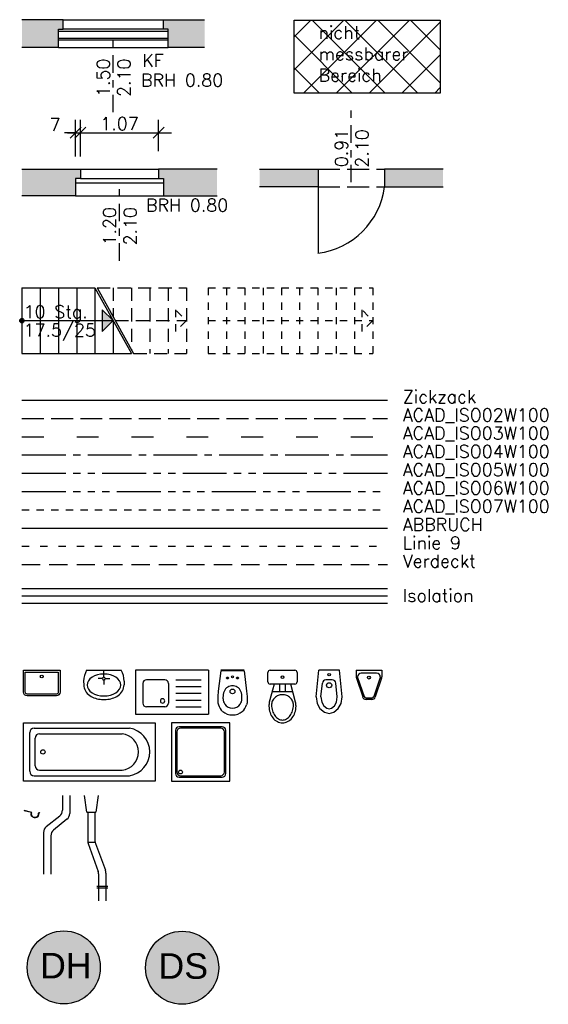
# Model space of a CAD drawing. Extents: x -17.5 to -9.5, y -3.2 to 25.3.
# Tile 1 of 2: x -17.5 to -10.2, y -3.2 to 10.3. Entities that reach past the tile are written whole.
import ezdxf
from ezdxf.lldxf.tags import DXFTag

# ---------------------------------------------------------------- set-up
doc = ezdxf.new("R2010")
doc.units = 0
doc.header["$PDMODE"] = 35
doc.header["$PDSIZE"] = -10
for name, pattern in [('ACAD_ISO02W100', [15, 12, -3]), ('ACAD_ISO03W100', [30, 12, -18]), ('ACAD_ISO04W100', [30, 24, -3, 0, -3]), ('ACAD_ISO05W100', [33, 24, -3, 0, -3, 0, -3]), ('ACAD_ISO06W100', [36, 24, -3, 0, -3, 0, -3, 0, -3]), ('ACAD_ISO07W100', [3, 0, -3]), ('ACAD_ISO10W100', [18.5, 12, -3, 0.5, -3]), ('AUSGEZOGEN', [0]), ('LINIE_9', [0.2, 0.05, -0.15]), ('VERDECKT', [0.375, 0.25, -0.125])]:
    doc.linetypes.add(name, pattern=pattern)
doc.layers.get('0').update_dxf_attribs({"linetype": 'CONTINUOUS'})
doc.layers.get('Defpoints').update_dxf_attribs({"linetype": 'CONTINUOUS'})
for name, color, linetype in [('A_ABBRUCH', 51, 'ABBRUCH'), ('A_BEMASZUNG', 9, 'CONTINUOUS'), ('A_DACH', 7, 'CONTINUOUS'), ('A_DETAIL', 7, 'CONTINUOUS'), ('A_FENSTER', 4, 'CONTINUOUS'), ('A_SCHRAFFUR', 8, 'CONTINUOUS'), ('A_STUERZE', 8, 'ACAD_ISO02W100'), ('A_TEXT_ALLG', 7, 'CONTINUOUS'), ('A_TREPPE', 6, 'CONTINUOUS'), ('A_TUER', 6, 'CONTINUOUS'), ('A_WAND', 5, 'CONTINUOUS'), ('S_EINRICHTUNG', 134, 'CONTINUOUS'), ('S_SYMBOLE_ALLG', 7, 'CONTINUOUS')]:
    doc.layers.add(name, color=color, linetype=linetype)
doc.styles.add('ARIAL_35', font='arial.ttf', dxfattribs={"height": 0.35})
doc.styles.add('Romans', font='romans.shx')
tags = doc.linetypes.add('ABBRUCH', pattern='A,5,-1.2,["x",Standard,S=2.54,R=0,X=-0.85,Y=-0.85],-1.2', length=7.4).pattern_tags.tags
tags[6] = DXFTag(74, 10)
doc.linetypes.add('ISOLATION', pattern='A,0.00254,-2.54,[134,ltypeshp.shx,S=2.54,R=0,X=-2.54,Y=0],-5.08,[134,ltypeshp.shx,S=2.54,R=180,X=2.54,Y=0],-2.54', length=10.16254)
doc.linetypes.add('ZICKZACK', pattern='A,0.00254,-5.08,[131,ltypeshp.shx,S=5.08,R=0,X=-5.08,Y=0],-10.16,[131,ltypeshp.shx,S=5.08,R=180,X=5.08,Y=0],-5.08', length=20.32254)
doc.dimstyles.new('Bem_100_cm', dxfattribs={"dimscale": 0.05, "dimtxt": 3.5, "dimasz": 3, "dimexe": 3.5, "dimexo": 5, "dimgap": 0.75, "dimtad": 1, "dimdec": 0, "dimrnd": 0.005, "dimzin": 4, "dimdsep": 46, "dimtxsty": 'Romans', "dimblk": 'OBLIQUE', "dimcen": 2.5, "dimdle": 3.5, "dimclrd": 256, "dimclre": 256, "dimclrt": 256, "dimadec": 1, "dimazin": 0, "dimtfac": 5, "dimtdec": 0, "dimtix": 1, "dimtmove": 2, "dimatfit": 2, "dimfxl": 6.5, "dimfxlon": 1, "dimtolj": 1, "dimlwd": -1, "dimlwe": -1, "dimarcsym": 0})
doc.dimstyles.new('Bem_100_m', dxfattribs={"dimscale": 0.05, "dimtxt": 3.5, "dimasz": 3, "dimexe": 3.5, "dimexo": 5, "dimgap": 0.75, "dimtad": 1, "dimrnd": 0.0005, "dimzin": 4, "dimdsep": 46, "dimtxsty": 'Romans', "dimblk": 'OBLIQUE', "dimcen": 2.5, "dimdle": 3.5, "dimclrd": 256, "dimclre": 256, "dimclrt": 256, "dimadec": 1, "dimazin": 0, "dimtfac": 5, "dimtix": 1, "dimtmove": 2, "dimatfit": 2, "dimfxl": 6.5, "dimfxlon": 1, "dimtolj": 1, "dimlwd": -1, "dimlwe": -1, "dimarcsym": 0})

# ---------------------------------------------------------------- blocks, each defined once
blk = doc.blocks.new('1Treppenpfeil')
blk.add_hatch(color=256).paths.add_polyline_path([(0, 0), (-0.15, 0.15), (-0.15, -0.15)])
at = {"flags": 128}
blk.add_lwpolyline([(-0.15, 0.15), (-0.15, -0.15), (0, 0)], close=True, dxfattribs=at)
blk = doc.blocks.new('1Treppenantritt')
blk.add_hatch(color=256).paths.add_polyline_path([(0.03, 0, 1), (-0.03, 0, 1)])
blk.add_circle((0, 0), 0.03)
blk = doc.blocks.new('_Oblique')
at = {"color": 0, "linetype": 'ByBlock', "lineweight": -2}
blk.add_line((-0.5, -0.5), (0.5, 0.5), dxfattribs=at)
blk = doc.blocks.new('*D23')
at = {"layer": 'A_BEMASZUNG', "transparency": 16777216}
for p, q in [((-16.632, 8.528), (-16.632, 8.953)), ((-15.562, 8.528), (-15.562, 8.953)), ((-16.807, 8.778), (-15.387, 8.778))]:
    blk.add_line(p, q, dxfattribs=at)
at = {"layer": 'Defpoints', "color": 0, "transparency": 16777216}
for p in [(-15.562, 8.778), (-16.632, 8.278), (-15.562, 8.278)]:
    blk.add_point(p, dxfattribs=at)
at = {"layer": 'A_BEMASZUNG', "transparency": 16777216, "xscale": 0.15, "yscale": 0.15, "zscale": 0.15, "rotation": 180}
blk.add_blockref('_Oblique', (-16.632, 8.778), dxfattribs=at)
at = {"layer": 'A_BEMASZUNG', "transparency": 16777216, "xscale": 0.15, "yscale": 0.15, "zscale": 0.15}
blk.add_blockref('_Oblique', (-15.562, 8.778), dxfattribs=at)
at = {"layer": 'A_BEMASZUNG', "transparency": 16777216, "insert": (-16.097, 8.903), "char_height": 0.175, "attachment_point": 5, "style": 'Romans'}
blk.add_mtext('\\A1;1.07', dxfattribs=at)
blk = doc.blocks.new('*D24')
at = {"layer": 'A_BEMASZUNG', "transparency": 16777216}
for p, q in [((-16.697, 8.453), (-16.697, 8.953)), ((-16.632, 8.453), (-16.632, 8.953)), ((-16.697, 8.778), (-16.847, 8.778)), ((-16.697, 8.778), (-16.632, 8.778)), ((-16.632, 8.778), (-16.482, 8.778))]:
    blk.add_line(p, q, dxfattribs=at)
at = {"layer": 'Defpoints', "color": 0, "transparency": 16777216}
for p in [(-16.632, 8.778), (-16.697, 8.153), (-16.632, 8.153)]:
    blk.add_point(p, dxfattribs=at)
at = {"layer": 'A_BEMASZUNG', "transparency": 16777216, "xscale": 0.15, "yscale": 0.15, "zscale": 0.15}
blk.add_blockref('_Oblique', (-16.697, 8.778), dxfattribs=at)
at = {"layer": 'A_BEMASZUNG', "transparency": 16777216, "xscale": 0.15, "yscale": 0.15, "zscale": 0.15, "rotation": 180}
blk.add_blockref('_Oblique', (-16.632, 8.778), dxfattribs=at)
at = {"layer": 'A_BEMASZUNG', "transparency": 16777216, "insert": (-16.977, 8.888), "char_height": 0.175, "attachment_point": 5, "style": 'Romans'}
blk.add_mtext('\\A1;7 ', dxfattribs=at)
blk = doc.blocks.new('Ausguss50x35')
for points in [[(-25, 0), (25, 0), (25, -30, -0.414214), (20, -35), (-20, -35, -0.414214), (-25, -30)], [(-22.5, -2.5), (22.5, -2.5), (22.5, -30, -0.414214), (20, -32.5), (-20, -32.5, -0.414214), (-22.5, -30)]]:
    blk.add_lwpolyline(points, format="xyb", close=True)
blk.add_circle((0, -8.5), 2)
blk = doc.blocks.new('Badewanne180x80')
for p, q in [((0, 80), (180, 80)), ((0, 0), (0, 80)), ((14.5, 72.5), (145, 72.5)), ((180, 80), (180, 0)), ((8.5, 13.5), (8.5, 66.5)), ((16, 21), (16, 59)), ((22, 65), (135, 65)), ((135, 64.9), (135, 65)), ((22, 15), (135, 15)), ((135, 15), (135, 15.1)), ((180, 0), (0, 0)), ((14.5, 7.5), (145, 7.5))]:
    blk.add_line(p, q)
blk.add_circle((26.5, 40), 3)
for centre, radius, start, end in [((14.5, 66.5), 6, 90, 180), ((139.8, 40), 32.9, 279.0196, 80.9804), ((22, 59), 6, 90, 180), ((132.3, 40), 25, 276.1023, 83.8977), ((14.5, 13.5), 6, 180, 270), ((22, 21), 6, 180, 270)]:
    blk.add_arc(centre, radius, start, end)
blk = doc.blocks.new('Waschtisch_55x40')
at = {"linetype": 'AUSGEZOGEN', "lineweight": 25}
for p, q in [((0.031, 0.399), (-0.031, 0.399)), ((-0.277, 0.149), (-0.276, 0.199)), ((0, 0.134), (0, 0.195)), ((0.277, 0.149), (0.276, 0.199)), ((0.236, 0), (-0.236, 0)), ((-0.018, 0.115), (-0.079, 0.115)), ((0, 0.097), (0, 0)), ((0.018, 0.115), (0.079, 0.115))]:
    blk.add_line(p, q, dxfattribs=at)
for centre, radius, start, end in [((-0.098, 0.196), 0.178, 122.7617, 179.0076), ((-0.023, 0.095), 0.304, 91.6281, 124.3308), ((0.023, 0.095), 0.304, 55.6948, 88.3719), ((0.099, 0.193), 0.182, 64.2556, 64.2584), ((0.098, 0.196), 0.178, 0.9924, 57.2383), ((0.044, 0.156), 0.321, 181.2789, 209.0615), ((-0.044, 0.156), 0.321, 330.9385, 358.7211), ((0, 0.115), 0.0185, 180.0000000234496, 179.9999827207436)]:
    blk.add_arc(centre, radius, start, end, dxfattribs=at)
blk.add_ellipse((0, 0.202), major_axis=(-0.23, 0), ratio=0.650985, start_param=6.283185, end_param=12.56637, dxfattribs=at)
blk = doc.blocks.new('WC60x40')
at = {"linetype": 'Continuous'}
for p, q in [((-20.1, 40.3), (-20, 44.6)), ((-20, 44.6), (-19.3, 47.2)), ((20, 44.6), (19.3, 47.2)), ((20.1, 40.3), (20, 44.6)), ((-20.1, 35.9), (-20.1, 40.3)), ((-19.4, 28.5), (-20.1, 35.9)), ((-16, 1), (-19.4, 28.5)), ((16, 1), (19.4, 28.5)), ((19.4, 28.5), (20.1, 35.9)), ((20.1, 35.9), (20.1, 40.3)), ((-1.1, 21.4), (1.2, 21.4)), ((-16, 1), (16, 1)), ((-16, 0), (16, 0))]:
    blk.add_line(p, q, dxfattribs=at)
for p, q in [((-15, 1), (-15, 0)), ((15, 1), (15, 0))]:
    blk.add_line(p, q)
for centre, radius in [((0, 29), 3.27), ((-6.8, 10.6), 1.31), ((0.1, 9), 1.31), ((6.8, 10.6), 1.31)]:
    blk.add_circle(centre, radius, dxfattribs=at)
for centre, radius, start, end in [((2.6, 39.8), 23.1, 133.9562, 161.2819), ((-0.2, 39.8), 21.3, 89.4606, 128.3658), ((0.2, 39.8), 21.3, 51.6339, 90.5394), ((-2.6, 39.8), 23.1, 18.7181, 46.0437), ((-0.3, 39.2), 12.6, 144.7501, 179.8396), ((-0.7, 40.3), 11.6, 86.3546, 148.1632), ((0.7, 40.3), 11.6, 31.8355, 93.6473), ((0.3, 39.2), 12.6, 0.1603, 35.2497), ((26.7, 38.3), 39.7, 178.6593, 190.7505), ((0.6, 34), 13.2, 193.7678, 229.1541), ((-0.6, 34), 13.2, 310.8472, 346.2325), ((-26.7, 38.3), 39.7, 349.2496, 1.3406), ((-0.3, 34.1), 12.7, 232.2947, 266.114), ((0.3, 34.1), 12.7, 273.886, 307.7053)]:
    blk.add_arc(centre, radius, start, end, dxfattribs=at)
blk = doc.blocks.new('Urinal')
for p, q in [((-17.5, 0), (-17.5, -9.2)), ((-17.5, 0), (17.5, 0)), ((17.5, 0), (17.5, -9.2)), ((-17.2, -10.8), (-8.6, -36.6)), ((-15.5, -9), (-15.5, -9.7)), ((-15.5, -9.7), (-6.7, -35.9)), ((10.5, -4), (-10.5, -4)), ((15.5, -9.7), (6.7, -35.9)), ((17.2, -10.8), (8.6, -36.6)), ((15.5, -9), (15.5, -9.7)), ((3.9, -38), (-3.9, -38)), ((3.9, -40), (-3.9, -40))]:
    blk.add_line(p, q)
blk.add_circle((0, -10), 2)
for centre, radius, start, end in [((-12.5, -9.2), 5, 180, 198.4349), ((-10.5, -9), 5, 90, 180), ((10.5, -9), 5, 0, 90), ((12.5, -9.2), 5, 341.5651, 0), ((-3.9, -35), 5, 198.4349, 270), ((-3.9, -35), 3, 198.4349, 270), ((3.9, -35), 3, 270, 341.5651), ((3.9, -35), 5, 270, 341.5651)]:
    blk.add_arc(centre, radius, start, end)
blk = doc.blocks.new('Bidet')
for p, q in [((-0.177, -0.364), (-0.141, 0)), ((0.177, -0.364), (0.141, 0)), ((-0.112, -0.364), (-0.092, -0.175)), ((0.112, -0.364), (0.092, -0.175))]:
    blk.add_line(p, q)
at = {"linetype": 'Continuous'}
for p, q in [((0.141, 0), (-0.141, 0)), ((0.043, -0.13), (-0.043, -0.13)), ((-0.177, -0.364), (-0.163, -0.454)), ((-0.112, -0.364), (-0.1, -0.436)), ((0.1, -0.436), (0.112, -0.364)), ((0.163, -0.454), (0.177, -0.364)), ((-0.163, -0.454), (-0.126, -0.524)), ((-0.126, -0.524), (-0.065, -0.574)), ((-0.1, -0.436), (-0.072, -0.487)), ((-0.072, -0.487), (-0.033, -0.521)), ((-0.033, -0.521), (0, -0.529)), ((0, -0.529), (0.033, -0.521)), ((0.033, -0.521), (0.072, -0.487)), ((0.065, -0.574), (0.126, -0.524)), ((0.072, -0.487), (0.1, -0.436)), ((0.126, -0.524), (0.163, -0.454)), ((-0.065, -0.574), (0, -0.59)), ((0, -0.59), (0.065, -0.574))]:
    blk.add_line(p, q, dxfattribs=at)
for centre, radius in [((0, -0.06), 0.0175), ((0, -0.205), 0.035)]:
    blk.add_circle(centre, radius)
for centre, start, end in [((-0.043, -0.18), 90, 174.2321), ((0.043, -0.18), 5.7679, 90)]:
    blk.add_arc(centre, 0.05, start, end)
blk = doc.blocks.new('WC-Spülk')
for p, q in [((43, 14.1), (28.5, 18)), ((53, 11.5), (28.5, 18)), ((43, 14.1), (43, -14.1)), ((53, 4), (43, 4)), ((43, 2), (43, -2)), ((53, -2), (53, 2)), ((28.5, -18), (53, -11.5)), ((43, -4), (53, -4)), ((28.5, -18), (43, -14.1))]:
    blk.add_line(p, q)
at = {"linetype": 'AUSGEZOGEN'}
for p, q in [((53, -17), (53, 17)), ((53, -17), (53, 17)), ((56, 20), (69, 20)), ((56, 20), (69, 20)), ((72, 17), (72, -17)), ((72, 17), (72, -17)), ((69, -20), (56, -20)), ((69, -20), (56, -20))]:
    blk.add_line(p, q, dxfattribs=at)
for points in [[(28.5, 18, 0.04851), (23, 18.5, 0.080575), (14, 17, 0.089181), (6.7, 13.1, 0.104847), (1.7, 6.9, 0.119451), (0, 0, 0.119451), (1.7, -6.9, 0.104847), (6.7, -13.1, 0.089181), (14, -17, 0.080575), (23, -18.5, 0.080575)], [(28.5, 18, 0.04851), (23, 18.5, 0.080575), (14, 17, 0.089181), (6.7, 13.1, 0.104847), (1.7, 6.9, 0.119451), (0, 0, 0.119451), (1.7, -6.9, 0.104847), (6.7, -13.1, 0.089181), (14, -17, 0.080575), (23, -18.5, 0.080575)], [(24.4, 15, 0.073704), (16.4, 13.8, 0.084553), (10, 10.6, 0.106397), (5.4, 5.5, 0.129495), (3.9, 0, 0.129495), (5.4, -5.5, 0.106397), (10, -10.6, 0.084553), (16.4, -13.8, 0.073704), (24.4, -15, 0.073704)], [(38.4, 0, 0.092488), (37.4, 5.8, 0.095798), (34.3, 10.6, 0.100885), (29.8, 13.9, 0.104803), (24.4, 15, 0.104803)], [(24.4, -15, 0.104803), (29.8, -13.9, 0.100885), (34.3, -10.6, 0.095798), (37.4, -5.8, 0.092488), (38.4, 0, 0.092488)], [(23, -18.5, 0.04851), (28.5, -18, 0.000008)], [(23, -18.5, 0.04851), (28.5, -18, 0.000008)]]:
    blk.add_lwpolyline(points, format="xyb")
blk.add_circle((62.5, 0), 2)
for centre, start, end in [((56, 17), 90, 180), ((56, 17), 90, 180), ((69, 17), 0, 90), ((69, 17), 0, 90), ((56, -17), 180, 270), ((56, -17), 180, 270), ((69, -17), 270, 0), ((69, -17), 270, 0)]:
    blk.add_arc(centre, 3, start, end, dxfattribs=at)
blk = doc.blocks.new('Dusche80x80')
for p, q in [((80, 80), (0, 80)), ((80, 80), (0, 80)), ((0, 80), (0, 0)), ((0, 80), (0, 0)), ((5.5, 69.5), (5.5, 10.5)), ((7.5, 67.5), (7.5, 12.5)), ((69.5, 74.5), (10.5, 74.5)), ((67.5, 72.5), (12.5, 72.5)), ((72.5, 12.5), (72.5, 67.5)), ((74.5, 10.5), (74.5, 69.5)), ((80, 0), (80, 80)), ((80, 0), (80, 80)), ((0, 0), (80, 0)), ((0, 0), (80, 0)), ((10.5, 5.5), (69.5, 5.5)), ((12.5, 7.5), (67.5, 7.5))]:
    blk.add_line(p, q)
blk.add_circle((12.5, 12.5), 2.6)
for centre, start, end in [((10.5, 69.5), 90, 180), ((12.5, 67.5), 90, 180), ((67.5, 67.5), 0, 90), ((69.5, 69.5), 0, 90), ((10.5, 10.5), 180, 270), ((12.5, 12.5), 180, 270), ((67.5, 12.5), 270, 0), ((69.5, 10.5), 270, 0)]:
    blk.add_arc(centre, 5, start, end)
blk = doc.blocks.new('Spuele')
for p, q in [((1, 0), (0, 0)), ((0, 0), (0, -0.6)), ((1, 0), (1, -0.6)), ((1, 0), (1, -0.6)), ((0.551, -0.13), (0.9, -0.13)), ((0.551, -0.222), (0.9, -0.222)), ((0.551, -0.315), (0.9, -0.315)), ((0.551, -0.408), (0.9, -0.408)), ((0.551, -0.5), (0.9, -0.5)), ((0, -0.6), (1, -0.6))]:
    blk.add_line(p, q)
at = {"linetype": 'ByBlock'}
for p, q in [((0.401, -0.13), (0.151, -0.13)), ((0.101, -0.18), (0.101, -0.45)), ((0.451, -0.18), (0.451, -0.45)), ((0.401, -0.5), (0.151, -0.5))]:
    blk.add_line(p, q, dxfattribs=at)
for centre, radius, start, end in [((0.151, -0.18), 0.05, 90, 180), ((0.401, -0.18), 0.05, 0, 90), ((0.371, -0.42), 0.03, 90, 270), ((0.371, -0.42), 0.03, 270, 90), ((0.151, -0.45), 0.05, 180, 270), ((0.401, -0.45), 0.05, 270, 0)]:
    blk.add_arc(centre, radius, start, end, dxfattribs=at)
blk = doc.blocks.new('Dachrinne')
at = {"flags": 128}
for points in [[(0.209, -0.036, 0.842832), (0.198, -0.037, -1.350847), (0.1, -0.025), (0, 0)], [(0.214, -0.034, 0.868031), (0.193, -0.038, -1.453695), (0.107, -0.022), (0.001, 0.005)]]:
    blk.add_lwpolyline(points, format="xyb", dxfattribs=at)
blk = doc.blocks.new('Dachrinne_1')
at = {"layer": 'A_DACH'}
for p, q in [((-0.037, -0.279), (-0.22, -0.426)), ((0.063, -0.324), (-0.12, -0.471)), ((-0.258, -0.504), (-0.258, -1.073)), ((-0.158, -0.549), (-0.158, -1.073))]:
    blk.add_line(p, q, dxfattribs=at)
for centre in [(-0.158, -0.504), (-0.058, -0.549)]:
    blk.add_arc(centre, 0.1, 128.7644, 180, dxfattribs=at)
at = {"layer": 'A_DETAIL'}
for p, q in [((0, 0), (0, -0.201)), ((0.1, 0), (0.1, -0.246))]:
    blk.add_line(p, q, dxfattribs=at)
for centre in [(-0.1, -0.201), (0, -0.246)]:
    blk.add_arc(centre, 0.1, 308.7644, 0, dxfattribs=at)
blk = doc.blocks.new('Dachrinne_2')
for p, q in [((0.035, -0.225), (0, 0)), ((0.19, 0), (0.155, -0.225)), ((0.035, -0.225), (0.155, -0.225)), ((0.045, -0.225), (0.045, -0.622)), ((0.145, -0.225), (0.145, -0.621)), ((0.147, -0.64), (0.047, -0.64)), ((0.051, -0.656), (0.189, -1.037)), ((0.151, -0.657), (0.289, -1.02)), ((0.195, -1.071), (0.195, -1.442)), ((0.295, -1.07), (0.295, -1.442)), ((0.168, -1.241), (0.322, -1.241)), ((0.168, -1.261), (0.322, -1.261))]:
    blk.add_line(p, q)
for centre, start, end in [((0.145, -0.622), 180, 199.9188), ((0.245, -0.621), 180, 200.7249), ((0.095, -1.071), 0, 19.9188), ((0.195, -1.056), 355.9909, 20.7249), ((0.395, -1.07), 175.9909, 180)]:
    blk.add_arc(centre, 0.1, start, end)
blk = doc.blocks.new('DH_Desinfektion-Hebel')
at = {"transparency": 33554495}
h = blk.add_hatch(color=24, dxfattribs=at)
h.dxf.hatch_style = 1
edge = h.paths.add_edge_path()
edge.add_arc((0, 0), 0.5, 0, 360)
at = {"color": 242, "true_color": 0xcd2027}
blk.add_circle((0, 0), 0.5, dxfattribs=at)
at = {"color": 242, "true_color": 0xcd2027, "style": 'ARIAL_35'}
blk.add_text('DH', height=0.35, dxfattribs=at).set_placement((-0.324, -0.151))
blk = doc.blocks.new('DS_Desinfektion-Sensor')
at = {"true_color": 0x136734, "transparency": 33554495}
h = blk.add_hatch(color=116, dxfattribs=at)
h.dxf.hatch_style = 1
edge = h.paths.add_edge_path()
edge.add_arc((0, 0), 0.5, 0, 360)
at = {"color": 114, "true_color": 0x139b48}
blk.add_circle((0, 0), 0.5, dxfattribs=at)
at = {"color": 114, "true_color": 0x139b48, "style": 'ARIAL_35'}
blk.add_text('DS', height=0.35, dxfattribs=at).set_placement((-0.324, -0.151))

msp = doc.modelspace()

# ---------------------------------------------------------------- hatches: boundary and pattern name
at = {"layer": 'A_SCHRAFFUR', "linetype": 'ISOLATION'}
h = msp.add_hatch(color=253, dxfattribs=at)
h.paths.add_polyline_path([(-16.932, 10.195), (-16.867, 10.195), (-16.867, 10.325), (-17.432, 10.325), (-17.432, 9.945), (-16.932, 9.945)])
h.paths.add_polyline_path([(-14.932, 10.325), (-15.497, 10.325), (-15.497, 10.195), (-15.432, 10.195), (-15.432, 9.945), (-14.932, 9.945)])
at = {"layer": 'A_SCHRAFFUR'}
h = msp.add_hatch(dxfattribs=at)
h.set_pattern_fill('ANSI37', color=256, scale=0.1)
h.paths.add_polyline_path([(-13.708, 10.32), (-13.708, 9.32), (-11.708, 9.32), (-11.708, 10.32)])
h = msp.add_hatch(color=253, dxfattribs=at)
h.paths.add_polyline_path([(-14.762, 8.278), (-15.562, 8.278), (-15.562, 8.153), (-15.497, 8.153), (-15.497, 7.913), (-14.762, 7.913)])
h.paths.add_polyline_path([(-16.632, 8.278), (-17.432, 8.278), (-17.432, 7.913), (-16.697, 7.913), (-16.697, 8.153), (-16.632, 8.153)])
at = {"layer": 'A_SCHRAFFUR', "linetype": 'ISOLATION'}
h = msp.add_hatch(color=253, dxfattribs=at)
h.paths.add_polyline_path([(-13.381, 8.278), (-14.181, 8.278), (-14.181, 8.038), (-13.381, 8.038)])
h.paths.add_polyline_path([(-11.671, 8.278), (-12.471, 8.278), (-12.471, 8.038), (-11.671, 8.038)])

# ---------------------------------------------------------------- linework, layer by layer
at = {"linetype": 'ZICKZACK', "ltscale": 0.025}
msp.add_line((-17.432, 5.118), (-12.432, 5.118), dxfattribs=at)
at = {"linetype": 'ACAD_ISO02W100', "ltscale": 0.025}
msp.add_line((-17.432, 4.868), (-12.432, 4.868), dxfattribs=at)
at = {"linetype": 'ACAD_ISO03W100', "ltscale": 0.025}
msp.add_line((-17.432, 4.618), (-12.432, 4.618), dxfattribs=at)
at = {"linetype": 'ACAD_ISO04W100', "ltscale": 0.025}
msp.add_line((-17.432, 4.368), (-12.432, 4.368), dxfattribs=at)
at = {"linetype": 'ACAD_ISO05W100', "ltscale": 0.025}
msp.add_line((-17.432, 4.118), (-12.432, 4.118), dxfattribs=at)
at = {"linetype": 'ACAD_ISO06W100', "ltscale": 0.025}
msp.add_line((-17.432, 3.868), (-12.432, 3.868), dxfattribs=at)
at = {"linetype": 'ACAD_ISO07W100', "ltscale": 0.025}
msp.add_line((-17.432, 3.618), (-12.432, 3.618), dxfattribs=at)
at = {"linetype": 'LINIE_9'}
msp.add_line((-17.432, 3.118), (-12.432, 3.118), dxfattribs=at)
at = {"linetype": 'VERDECKT'}
msp.add_line((-17.432, 2.868), (-12.432, 2.868), dxfattribs=at)
for p, q in [((-17.432, 2.54), (-12.432, 2.54)), ((-17.432, 2.34), (-12.432, 2.34))]:
    msp.add_line(p, q)
at = {"linetype": 'ISOLATION', "ltscale": 0.0095}
msp.add_line((-17.432, 2.44), (-12.432, 2.44), dxfattribs=at)
at = {"layer": 'A_ABBRUCH', "linetype": 'ABBRUCH', "ltscale": 0.1}
msp.add_line((-17.432, 3.368), (-12.432, 3.368), dxfattribs=at)
at = {"layer": 'A_BEMASZUNG', "linetype": 'ACAD_ISO10W100', "ltscale": 0.02}
for p, q in [((-16.182, 9.058), (-16.182, 10.058)), ((-12.926, 8.101), (-12.926, 9.101)), ((-16.097, 7.026), (-16.097, 8.026))]:
    msp.add_line(p, q, dxfattribs=at)
at = {"layer": 'A_FENSTER'}
for p, q in [((-16.867, 10.325), (-15.497, 10.325)), ((-16.932, 10.17), (-15.432, 10.17)), ((-15.497, 10.195), (-16.867, 10.195)), ((-15.432, 10.07), (-16.932, 10.07)), ((-15.432, 10.045), (-16.932, 10.045)), ((-16.932, 9.945), (-15.432, 9.945)), ((-16.632, 8.278), (-15.562, 8.278)), ((-16.697, 8.093), (-15.497, 8.093)), ((-16.632, 8.153), (-15.562, 8.153)), ((-16.697, 7.913), (-15.497, 7.913))]:
    msp.add_line(p, q, dxfattribs=at)
at = {"layer": 'A_SCHRAFFUR', "flags": 128}
msp.add_lwpolyline([(-13.708, 10.32), (-11.708, 10.32), (-11.708, 9.32), (-13.708, 9.32), (-13.708, 10.32)], dxfattribs=at)
at = {"layer": 'A_STUERZE', "ltscale": 0.025}
for p, q in [((-13.381, 8.278), (-12.471, 8.278)), ((-13.381, 8.038), (-12.471, 8.038))]:
    msp.add_line(p, q, dxfattribs=at)
at = {"layer": 'A_TREPPE'}
for p, q in [((-17.432, 6.656), (-17.432, 5.756)), ((-17.432, 6.656), (-16.432, 6.656)), ((-17.182, 6.656), (-17.182, 5.756)), ((-16.932, 6.656), (-16.932, 5.756)), ((-16.682, 6.656), (-16.682, 5.756)), ((-16.432, 6.656), (-16.432, 5.756)), ((-16.432, 6.656), (-15.932, 5.756)), ((-16.403, 6.656), (-15.903, 5.756)), ((-17.432, 6.206), (-16.182, 6.206)), ((-16.182, 6.206), (-16.182, 5.756)), ((-17.432, 5.756), (-15.932, 5.756))]:
    msp.add_line(p, q, dxfattribs=at)
at = {"layer": 'A_TREPPE', "linetype": 'ACAD_ISO02W100', "ltscale": 0.015}
for p, q in [((-16.403, 6.656), (-15.182, 6.656)), ((-16.182, 6.656), (-16.182, 6.257)), ((-15.932, 6.656), (-15.932, 5.807)), ((-15.682, 6.656), (-15.682, 5.756)), ((-15.432, 6.656), (-15.432, 5.756)), ((-15.182, 6.656), (-15.182, 5.756)), ((-16.153, 6.206), (-15.182, 6.206)), ((-15.903, 5.756), (-15.182, 5.756))]:
    msp.add_line(p, q, dxfattribs=at)
at = {"layer": 'A_TREPPE', "linetype": 'ACAD_ISO07W100', "ltscale": 0.01}
for p, q in [((-14.882, 6.656), (-14.882, 5.756)), ((-14.882, 6.656), (-12.632, 6.656)), ((-14.632, 6.656), (-14.632, 5.756)), ((-14.382, 6.656), (-14.382, 5.756)), ((-14.132, 6.656), (-14.132, 5.756)), ((-13.882, 6.656), (-13.882, 5.756)), ((-13.632, 6.656), (-13.632, 5.756)), ((-13.382, 6.656), (-13.382, 5.756)), ((-13.132, 6.656), (-13.132, 5.756)), ((-12.882, 6.656), (-12.882, 5.756)), ((-12.632, 6.656), (-12.632, 5.756)), ((-14.882, 6.206), (-12.632, 6.206)), ((-14.882, 5.756), (-12.632, 5.756))]:
    msp.add_line(p, q, dxfattribs=at)
at = {"layer": 'A_TREPPE', "linetype": 'ACAD_ISO02W100', "ltscale": 0.007, "flags": 128}
msp.add_lwpolyline([(-15.332, 6.356), (-15.332, 6.056), (-15.182, 6.206)], close=True, dxfattribs=at)
at = {"layer": 'A_TREPPE', "linetype": 'ACAD_ISO07W100', "ltscale": 0.01, "flags": 128}
msp.add_lwpolyline([(-12.782, 6.356), (-12.782, 6.056), (-12.632, 6.206)], close=True, dxfattribs=at)
at = {"layer": 'A_TUER'}
msp.add_line((-13.381, 8.038), (-13.381, 7.128), dxfattribs=at)
msp.add_arc((-13.515, 8.171), 1.052, 277.3018, 352.6982, dxfattribs=at)
at = {"layer": 'A_WAND'}
for p, q in [((-16.867, 10.325), (-17.432, 10.325)), ((-16.867, 10.195), (-16.867, 10.325)), ((-15.497, 10.195), (-15.497, 10.325)), ((-15.497, 10.325), (-14.932, 10.325)), ((-16.932, 9.945), (-16.932, 10.195)), ((-16.932, 10.195), (-16.867, 10.195)), ((-15.432, 10.195), (-15.497, 10.195)), ((-15.432, 9.945), (-15.432, 10.195)), ((-16.932, 9.945), (-17.432, 9.945)), ((-14.932, 9.945), (-15.432, 9.945)), ((-17.432, 8.278), (-16.632, 8.278)), ((-16.632, 8.278), (-16.632, 8.153)), ((-14.762, 8.278), (-15.562, 8.278)), ((-15.562, 8.278), (-15.562, 8.153)), ((-14.181, 8.278), (-13.381, 8.278)), ((-13.381, 8.278), (-13.381, 8.038)), ((-11.671, 8.278), (-12.471, 8.278)), ((-12.471, 8.278), (-12.471, 8.038)), ((-16.632, 8.153), (-16.697, 8.153)), ((-16.697, 8.153), (-16.697, 7.913)), ((-15.562, 8.153), (-15.497, 8.153)), ((-15.497, 8.153), (-15.497, 7.913)), ((-13.381, 8.038), (-14.181, 8.038)), ((-12.471, 8.038), (-11.671, 8.038)), ((-16.697, 7.913), (-17.432, 7.913)), ((-15.497, 7.913), (-14.762, 7.913))]:
    msp.add_line(p, q, dxfattribs=at)

# ---------------------------------------------------------------- block references
for name, p in [('Dachrinne_1', (-16.878, -0.295)), ('Dachrinne_2', (-16.577, -0.295))]:
    msp.add_blockref(name, p)
at = {"layer": 'A_DETAIL'}
msp.add_blockref('Dachrinne', (-17.401, -0.503), dxfattribs=at)
at = {"layer": 'A_TREPPE'}
for name, p in [('1Treppenpfeil', (-16.182, 6.206)), ('1Treppenantritt', (-17.432, 6.206))]:
    msp.add_blockref(name, p, dxfattribs=at)
at = {"layer": 'S_EINRICHTUNG', "xscale": 0.009999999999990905, "yscale": 0.009999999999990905, "zscale": 0.009999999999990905}
for name, p in [('Ausguss50x35', (-17.16, 1.421)), ('Urinal', (-12.684, 1.421)), ('Badewanne180x80', (-17.41, -0.097)), ('Dusche80x80', (-15.387, -0.097))]:
    msp.add_blockref(name, p, dxfattribs=at)
at = {"layer": 'S_EINRICHTUNG', "rotation": 180}
msp.add_blockref('Waschtisch_55x40', (-16.31, 1.421), dxfattribs=at)
at = {"layer": 'S_EINRICHTUNG'}
for name, p in [('Spuele', (-15.879, 1.421)), ('Bidet', (-13.229, 1.421))]:
    msp.add_blockref(name, p, dxfattribs=at)
at = {"layer": 'S_EINRICHTUNG', "xscale": 0.009999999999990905, "yscale": 0.009999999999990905, "zscale": 0.009999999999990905}
for name, p, rotation in [('WC60x40', (-14.551, 1.421), 180), ('WC-Spülk', (-13.867, 0.701), 90)]:
    msp.add_blockref(name, p, dxfattribs=dict(at, rotation=rotation))
at = {"layer": 'S_SYMBOLE_ALLG'}
for name, p in [('DH_Desinfektion-Hebel', (-16.859, -2.646)), ('DS_Desinfektion-Sensor', (-15.24, -2.651))]:
    msp.add_blockref(name, p, dxfattribs=at)

# ---------------------------------------------------------------- texts
at = {"linetype": 'ACAD_ISO02W100', "ltscale": 0.025, "style": 'Romans'}
for s, p in [('Zickzack', (-12.221, 5.078)), ('ACAD_ISO02W100', (-12.221, 4.828)), ('ACAD_ISO03W100', (-12.221, 4.578)), ('ACAD_ISO04W100', (-12.221, 4.328)), ('ACAD_ISO05W100', (-12.221, 4.078)), ('ACAD_ISO06W100', (-12.221, 3.828)), ('ACAD_ISO07W100', (-12.221, 3.578)), ('ABBRUCH', (-12.221, 3.328)), ('Linie 9', (-12.221, 3.078)), ('Verdeckt', (-12.221, 2.828)), ('Isolation', (-12.221, 2.357))]:
    msp.add_text(s, height=0.175, dxfattribs=at).set_placement(p)
at = {"layer": 'A_BEMASZUNG', "style": 'Romans'}
for s, p in [('KF', (-15.786, 9.679)), ('BRH 0.80', (-15.802, 9.41)), ('BRH 0.80', (-15.734, 7.699))]:
    msp.add_text(s, height=0.175, dxfattribs=at).set_placement(p)
for s, p in [('1.50', (-16.23, 9.268)), ('2.10', (-15.947, 9.268)), ('0.91', (-12.973, 8.307)), ('2.10', (-12.692, 8.3)), ('1.20', (-16.145, 7.236)), ('2.10', (-15.862, 7.236))]:
    msp.add_text(s, height=0.175, rotation=90, dxfattribs=at).set_placement(p)
at = {"layer": 'A_TEXT_ALLG', "insert": (-13.374, 10.237), "char_height": 0.175, "attachment_point": 1, "style": 'Romans'}
msp.add_mtext_dynamic_manual_height_columns('nicht messbarer Bereich', width=0.98755, gutter_width=1.75, heights=[0], dxfattribs=at)
at = {"layer": 'A_TREPPE', "style": 'Romans'}
for s, p in [('10 Stg.', (-17.408, 6.24)), ('17.5/25', (-17.409, 5.989))]:
    msp.add_text(s, height=0.175, dxfattribs=at).set_placement(p)

# ---------------------------------------------------------------- dimensions: what is measured, and where the dimension line sits
at = {"layer": 'A_BEMASZUNG'}
dim = msp.add_linear_dim(base=(-16.632, 8.778), p1=(-16.697, 8.153), p2=(-16.632, 8.153), dimstyle='Bem_100_cm', dxfattribs=at)
dim.commit()
dim.dimension.update_dxf_attribs({"geometry": '*D24', "text_midpoint": (-16.977, 8.888), "dimtype": 160})
dim = msp.add_linear_dim(base=(-15.562, 8.778), p1=(-16.632, 8.278), p2=(-15.562, 8.278), dimstyle='Bem_100_m', dxfattribs=at)
dim.commit()
dim.dimension.update_dxf_attribs({"geometry": '*D23', "text_midpoint": (-16.097, 8.903)})

doc.saveas('drawing.dxf')
